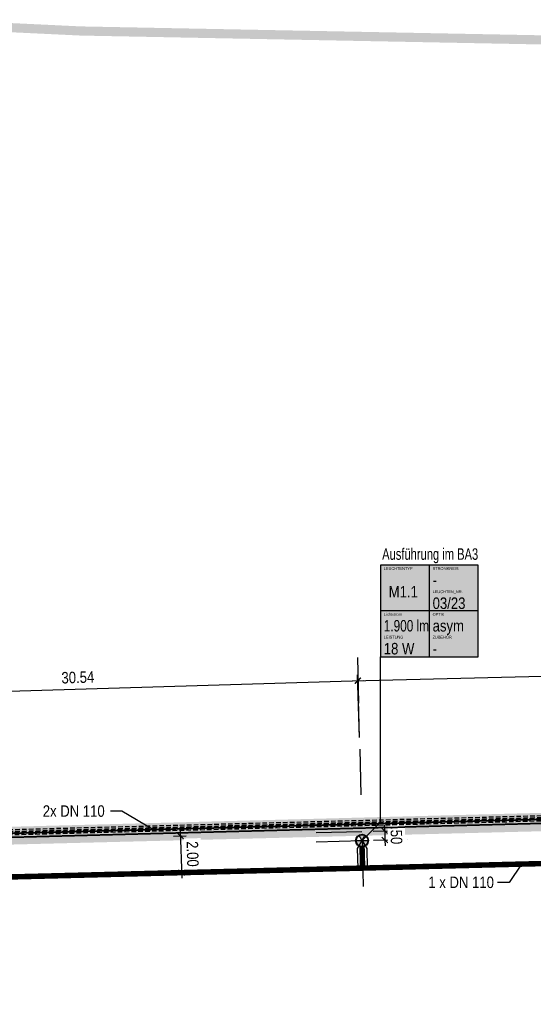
# Model space of a CAD drawing. Header units: metres. Extents: x 32339189 to 32339744, y 5702369 to 5702760.
# Tile 24 of 48: x 32339388 to 32339416, y 5702586 to 5702640. Entities that reach past the tile are written whole.
import ezdxf
from ezdxf import colors
from ezdxf.entities.mleader import LeaderData, LeaderLine
from ezdxf.enums import TextEntityAlignment as Align
from ezdxf.math import Vec2, Vec3

# ---------------------------------------------------------------- set-up
doc = ezdxf.new("R2010")
doc.units = ezdxf.units.M
doc.header["$MEASUREMENT"] = 0
doc.linetypes.add('19', pattern=[0.5, 0.25, -0.25])
doc.linetypes.add('DASHED2', pattern=[0.375, 0.25, -0.125])
for name, color, linetype in [('LRS-Kabel', 5, 'Continuous'), ('LRS_Bauabschnitte', 10, 'Continuous'), ('LRS_BEL_M1.1_Seidenweberleuchte', 10, 'Continuous'), ('LRS_BM', 7, 'Continuous'), ('LRS_Kodierungsfahne_M1.1', 41, 'Continuous'), ('LRS_Kodierungsfahnen', 7, 'Continuous')]:
    doc.layers.add(name, color=color, linetype=linetype)
doc.layers.add('LRS-Trasse und Kabelzugschächte', color=252, linetype='Continuous', lineweight=25)
doc.styles.add('lrs-1_0250', font='ARIALN.TTF', dxfattribs={"height": 0.625})
doc.styles.add('lrs-txt', font='ARIALN.TTF', dxfattribs={"height": 1})
doc.dimstyles.new('lrs_1_0250', dxfattribs={"dimtxt": 0.625, "dimasz": 0.3125, "dimexe": 0.3125, "dimexo": 0.625, "dimgap": 0.3125, "dimtad": 1, "dimzin": 5, "dimdsep": 46, "dimtxsty": 'lrs-1_0250', "dimblk1": 'OBLIQUE', "dimblk2": 'OBLIQUE', "dimsah": 1, "dimcen": -0.3125, "dimdle": 0.3125, "dimclrd": 256, "dimclre": 256, "dimclrt": 256, "dimadec": 0, "dimazin": 0, "dimtfac": 1, "dimtix": 1, "dimtmove": 2, "dimatfit": 3, "dimldrblk": 'OBLIQUE', "dimfxl": 1, "dimtolj": 1, "dimtzin": 5, "dimlwd": -1, "dimlwe": -1, "dimarcsym": 0})

# ---------------------------------------------------------------- blocks, each defined once
blk = doc.blocks.new('_OBLIQUE')
at = {"color": 0, "linetype": 'ByBlock'}
blk.add_line((-0.5, -0.5), (0.5, 0.5), dxfattribs=at)
blk = doc.blocks.new('*D37')
at = {"layer": 'DEFPOINTS', "color": 0}
for p in [(32339406.174, 5702603.758), (32339406.284, 5702600.025), (32339375.758, 5702599.122)]:
    blk.add_point(p, dxfattribs=at)
at = {"layer": 'LRS_BM'}
for p, q in [((32339375.335, 5702602.846), (32339406.486, 5702603.767)), ((32339406.265, 5702600.649), (32339406.164, 5702604.07)), ((32339375.74, 5702599.747), (32339375.638, 5702603.168))]:
    blk.add_line(p, q, dxfattribs=at)
at = {"layer": 'LRS_BM', "xscale": 0.3125, "yscale": 0.3125, "zscale": 0.3125}
for p, rotation in [((32339406.174, 5702603.758), 1.693007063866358), ((32339375.648, 5702602.856), 181.6930070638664)]:
    blk.add_blockref('_OBLIQUE', p, dxfattribs=dict(at, rotation=rotation))
at = {"layer": 'LRS_BM', "insert": (32339390.892, 5702603.938), "char_height": 0.625, "attachment_point": 5, "rotation": 1.693, "style": 'lrs-1_0250', "bg_fill": 3, "box_fill_scale": 1.25, "bg_fill_color": 257, "bg_fill_transparency": 0}
blk.add_mtext('\\A1;30.54', dxfattribs=at)
blk = doc.blocks.new('*D38')
at = {"layer": 'DEFPOINTS', "color": 0}
for p in [(32339406.397, 5702595.528), (32339406.41, 5702595.028)]:
    blk.add_point(p, dxfattribs=at)
at = {"layer": 'LRS_BM'}
for p, q in [((32339407.022, 5702595.544), (32339407.959, 5702595.567)), ((32339407.647, 5702595.56), (32339407.639, 5702595.872)), ((32339407.647, 5702595.56), (32339407.659, 5702595.06)), ((32339407.034, 5702595.044), (32339407.972, 5702595.068)), ((32339407.659, 5702595.06), (32339407.667, 5702594.747))]:
    blk.add_line(p, q, dxfattribs=at)
at = {"layer": 'LRS_BM', "xscale": 0.3125, "yscale": 0.3125, "zscale": 0.3125}
for p, rotation in [((32339407.647, 5702595.56), 271.4396356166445), ((32339407.659, 5702595.06), 91.43963561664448)]:
    blk.add_blockref('_OBLIQUE', p, dxfattribs=dict(at, rotation=rotation))
at = {"layer": 'LRS_BM', "insert": (32339408.284, 5702595.326), "char_height": 0.625, "attachment_point": 5, "rotation": 271.4396, "style": 'lrs-1_0250', "bg_fill": 3, "box_fill_scale": 1.25, "bg_fill_color": 257, "bg_fill_transparency": 0}
blk.add_mtext('\\A1;.50', dxfattribs=at)
at = {"layer": 'DEFPOINTS', "color": 0}
blk.add_point((32339407.659, 5702595.06), dxfattribs=at)
blk = doc.blocks.new('*D39')
at = {"layer": 'DEFPOINTS', "color": 0}
for p in [(32339436.181, 5702604.512), (32339436.275, 5702600.778), (32339406.284, 5702600.025)]:
    blk.add_point(p, dxfattribs=at)
at = {"layer": 'LRS_BM'}
for p, q in [((32339436.259, 5702601.403), (32339436.173, 5702604.824)), ((32339405.878, 5702603.75), (32339436.493, 5702604.52)), ((32339406.268, 5702600.649), (32339406.182, 5702604.071))]:
    blk.add_line(p, q, dxfattribs=at)
at = {"layer": 'LRS_BM', "xscale": 0.3125, "yscale": 0.3125, "zscale": 0.3125}
for p, rotation in [((32339436.181, 5702604.512), 1.439635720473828), ((32339406.19, 5702603.758), 181.4396357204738)]:
    blk.add_blockref('_OBLIQUE', p, dxfattribs=dict(at, rotation=rotation))
at = {"layer": 'LRS_BM', "insert": (32339421.17, 5702604.766), "char_height": 0.625, "attachment_point": 5, "rotation": 1.4396, "style": 'lrs-1_0250', "bg_fill": 3, "box_fill_scale": 1.25, "bg_fill_color": 257, "bg_fill_transparency": 0}
blk.add_mtext('\\A1;30.00', dxfattribs=at)
blk = doc.blocks.new('LRS_LF_1_250')
blk.add_hatch(color=256).paths.add_polyline_path([(0, 0), (5.333, 0), (5.333, 5), (0, 5)])
at = {"color": 7}
for p, q in [((2.667, 5), (2.667, 0)), ((5.333, 2.5), (0, 2.5))]:
    blk.add_line(p, q, dxfattribs=at)
blk.add_lwpolyline([(0, 0), (5.333, 0), (5.333, 5), (0, 5)], close=True, dxfattribs=at)
at = {"color": 7, "style": 'lrs-txt'}
for tag, height, p in [('LEUCHTENTYP', 0.156, (0.187, 4.812)), ('STROMKREIS', 0.156, (2.854, 4.812)), ('F1', 0.625, (2.854, 4.188)), ('LEUCHTEN_NR.', 0.156, (2.854, 3.546)), ('00/00', 0.625, (2.854, 2.919)), ('LAMPEN', 0.156, (0.187, 2.312)), ('OPTIK', 0.156, (2.854, 2.312)), ('-', 0.625, (0.187, 1.688)), ('-', 0.625, (2.854, 1.688)), ('LEISTUNG', 0.156, (0.187, 1.062)), ('ZUBEHÖR', 0.156, (2.854, 1.062)), ('-W', 0.625, (0.187, 0.438)), ('-', 0.625, (2.854, 0.438))]:
    blk.add_attdef(tag, text='', height=height, dxfattribs=at).set_placement(p, align=Align.MIDDLE_LEFT)
blk.add_attdef('TYP', text='', height=0.625, dxfattribs=at).set_placement((1.253, 3.543), align=Align.MIDDLE_CENTER)
blk = doc.blocks.new('_None')
blk = doc.blocks.new('LRS_Leuchte_01_1_250')
h = blk.add_hatch(color=256)
h.paths.add_polyline_path([(-0.5, 0, 1), (0.5, 0, 1)])
h.paths.add_polyline_path([(0.45, 0, -1), (-0.45, 0, -1)], flags=16)
h.paths.add_polyline_path([(0, 0), (0.225, 0.39, 0.267949), (-0.225, 0.39)], flags=16)
h.paths.add_polyline_path([(0, 0), (-0.45, 0, 0.267949), (-0.225, -0.39)], flags=0)
h.paths.add_polyline_path([(0.225, -0.39, 0.267949), (0.45, 0), (0, 0)], flags=16)
for p, q in [((-0.45, 0), (0.45, 0)), ((-0.225, -0.39), (0.225, 0.39)), ((0.225, -0.39), (-0.225, 0.39))]:
    blk.add_line(p, q)
for radius in [0.5, 0.45]:
    blk.add_circle((0, 0), radius)
blk = doc.blocks.new('*D105')
at = {"layer": 'DEFPOINTS', "color": 0}
for p in [(32339395.496, 5702595.254), (32339395.554, 5702593.254)]:
    blk.add_point(p, dxfattribs=at)
at = {"layer": 'LRS_BM'}
for p, q in [((32339396.487, 5702595.595), (32339396.562, 5702592.971)), ((32339396.121, 5702595.272), (32339396.808, 5702595.292)), ((32339396.178, 5702593.272), (32339396.866, 5702593.292))]:
    blk.add_line(p, q, dxfattribs=at)
at = {"layer": 'LRS_BM', "xscale": 0.3125, "yscale": 0.3125, "zscale": 0.3125}
for p, rotation in [((32339396.496, 5702595.283), 91.6535768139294), ((32339396.553, 5702593.283), 271.6535768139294)]:
    blk.add_blockref('_OBLIQUE', p, dxfattribs=dict(at, rotation=rotation))
at = {"layer": 'LRS_BM', "insert": (32339397.156, 5702594.301), "char_height": 0.625, "attachment_point": 5, "rotation": 271.6536, "style": 'lrs-1_0250', "bg_fill": 3, "box_fill_scale": 1.25, "bg_fill_color": 257, "bg_fill_transparency": 0}
blk.add_mtext('\\A1;2.00', dxfattribs=at)
at = {"layer": 'DEFPOINTS', "color": 0}
blk.add_point((32339396.553, 5702593.283), dxfattribs=at)

msp = doc.modelspace()

# ---------------------------------------------------------------- linework, layer by layer
at = {"layer": 'LRS-Trasse und Kabelzugschächte'}
for points, const_width in [([(32339431.802, 5702596.614), (32339430.803, 5702596.576), (32339384.483, 5702595.362), (32339368.313, 5702594.212), (32339367.318, 5702594.114)], 0.7), ([(32339436.502, 5702596.532), (32339436.113, 5702594.268), (32339421.269, 5702593.901), (32339410.913, 5702593.641), (32339394.811, 5702593.236), (32339388.196, 5702593.07), (32339384.959, 5702592.989), (32339384.84, 5702592.938), (32339384.08, 5702592.612), (32339382.559, 5702591.961), (32339381.039, 5702591.31), (32339380.658, 5702591.147), (32339380.58, 5702591.113), (32339380.557, 5702591.102), (32339380.371, 5702591.012), (32339379.627, 5702590.65), (32339378.972, 5702590.331)], 0.3)]:
    msp.add_lwpolyline(points, dxfattribs=dict(at, const_width=const_width))
at = {"layer": 'LRS_Bauabschnitte', "color": 242, "linetype": '19', "ltscale": 20, "true_color": 0xcd2027, "const_width": 0.5}
for points in [[(32339383.619, 5702639.579), (32339391.05, 5702639.224), (32339430.118, 5702638.47), (32339429.337, 5702618.341), (32339435.331, 5702600.209), (32339435.36, 5702596.276), (32339384.529, 5702594.994, 0.096346)], [(32339384.529, 5702594.994), (32339435.36, 5702596.271), (32339484.532, 5702597.506), (32339505.879, 5702598.041), (32339504.824, 5702597.773, 0.014634), (32339497.738, 5702595.667, 0.027349), (32339485.468, 5702590.884, 0.042885), (32339454.246, 5702572.787, -0.06248), (32339468.725, 5702576.367), (32339470.236, 5702576.522, -0.065547), (32339486.438, 5702575.871), (32339486.233, 5702562.973), (32339484.22, 5702521.07), (32339400.457, 5702524.615), (32339397.767, 5702520.682), (32339397.618, 5702516.676), (32339390.638, 5702516.972), (32339390.324, 5702509.543), (32339388.225, 5702509.619), (32339388.136, 5702507.621), (32339353.964, 5702509.139)]]:
    msp.add_lwpolyline(points, format="xyb", dxfattribs=at)
at = {"layer": 'LRS_BM', "linetype": '19', "ltscale": 10}
msp.add_line((32339406.158, 5702605.024), (32339406.472, 5702592.529), dxfattribs=at)

# ---------------------------------------------------------------- next in the draw order: dimensions: what is measured, and where the dimension line sits
at = {"layer": 'LRS_BM'}
for p1, p2, distance, override, picture, middle in [((32339375.758, 5702599.122), (32339406.284, 5702600.025), 3.735, {"dimtfill": 1}, '*D37', (32339390.892, 5702603.938)), ((32339406.397, 5702595.528), (32339406.41, 5702595.028), 1.25, {"dimtad": 1, "dimtfill": 1}, '*D38', (32339408.284, 5702595.326))]:
    dim = msp.add_aligned_dim(p1=p1, p2=p2, distance=distance, dimstyle='lrs_1_0250', override=override, dxfattribs=at)
    dim.commit()
    dim.dimension.update_dxf_attribs({"geometry": picture, "text_midpoint": middle})

# ---------------------------------------------------------------- next in the draw order: linework, layer by layer
at = {"layer": 'LRS-Trasse und Kabelzugschächte', "const_width": 0.3}
msp.add_lwpolyline([(32339406.41, 5702594.681), (32339406.438, 5702593.669)], dxfattribs=at)
at = {"layer": 'LRS_BM', "linetype": '19', "ltscale": 10}
for p, q in [((32339403.898, 5702595.465), (32339408.896, 5702595.591)), ((32339403.91, 5702594.966), (32339408.909, 5702595.091))]:
    msp.add_line(p, q, dxfattribs=at)

# ---------------------------------------------------------------- next in the draw order: block references
at = {"layer": 'LRS_BEL_M1.1_Seidenweberleuchte', "xscale": 0.7000000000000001, "yscale": 0.7000000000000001, "zscale": 0.7000000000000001}
msp.add_blockref('LRS_Leuchte_01_1_250', (32339406.409, 5702595.028), dxfattribs=at)

# ---------------------------------------------------------------- next in the draw order: dimensions: what is measured, and where the dimension line sits
at = {"layer": 'LRS_BM'}
dim = msp.add_aligned_dim(p1=(32339406.284, 5702600.025), p2=(32339436.275, 5702600.778), distance=3.735, dimstyle='lrs_1_0250', override={"dimtfill": 1}, dxfattribs=at)
dim.commit()
dim.dimension.update_dxf_attribs({"geometry": '*D39', "text_midpoint": (32339421.17, 5702604.766)})

# ---------------------------------------------------------------- next in the draw order: linework, layer by layer
at = {"layer": 'LRS-Kabel', "color": 230, "linetype": 'DASHED2'}
for points in [[(32339324.598, 5702592.504), (32339327.597, 5702591.276), (32339345.346, 5702591.135, -0.046311), (32339365.511, 5702594.136), (32339366.9, 5702594.273), (32339368.296, 5702594.411), (32339384.473, 5702595.562), (32339430.796, 5702596.776), (32339431.975, 5702596.821), (32339432.141, 5702596.895), (32339432.118, 5702597.512), (32339428.837, 5702601.785), (32339429.085, 5702602.219)], [(32339324.56, 5702592.412), (32339327.577, 5702591.176), (32339345.358, 5702591.035, -0.046344), (32339365.519, 5702594.036), (32339366.91, 5702594.174), (32339368.305, 5702594.312), (32339384.478, 5702595.462), (32339430.799, 5702596.676), (32339431.998, 5702596.721), (32339432.244, 5702596.831), (32339432.217, 5702597.548), (32339429.683, 5702600.848), (32339430.13, 5702601.628)]]:
    msp.add_lwpolyline(points, format="xyb", dxfattribs=at)
at = {"layer": 'LRS_Kodierungsfahne_M1.1', "color": 7}
msp.add_lwpolyline([(32339406.409, 5702595.028), (32339407.409, 5702596.028), (32339407.409, 5702605.069)], dxfattribs=at)

# ---------------------------------------------------------------- next in the draw order: block references
at = {"layer": 'LRS_Kodierungsfahne_M1.1'}
ref = msp.add_blockref('LRS_LF_1_250', (32339407.409, 5702605.069), dxfattribs=at)
ref.add_attrib('00/00', '03/23', dxfattribs={"layer": 'LRS_Kodierungsfahnen', "height": 0.625, "style": 'lrs-txt'}).set_placement((32339410.264, 5702607.988), align=Align.MIDDLE_LEFT)
ref.add_attrib('LEUCHTEN_NR.', 'LEUCHTEN_NR.', dxfattribs={"layer": 'LRS_Kodierungsfahnen', "height": 0.15625, "style": 'lrs-txt'}).set_placement((32339410.264, 5702608.615), align=Align.MIDDLE_LEFT)
ref.add_attrib('-', '-', dxfattribs={"layer": 'LRS_Kodierungsfahnen', "height": 0.625, "style": 'lrs-txt'}).set_placement((32339410.264, 5702605.506), align=Align.MIDDLE_LEFT)
ref.add_attrib('ZUBEHÖR', 'ZUBEHÖR', dxfattribs={"layer": 'LRS_Kodierungsfahnen', "height": 0.1562, "style": 'lrs-txt'}).set_placement((32339410.264, 5702606.131), align=Align.MIDDLE_LEFT)
ref.add_attrib('-W', '18 W', dxfattribs={"layer": 'LRS_Kodierungsfahnen', "height": 0.625, "style": 'lrs-txt'}).set_placement((32339407.597, 5702605.506), align=Align.MIDDLE_LEFT)
ref.add_attrib('LEISTUNG', 'LEISTUNG', dxfattribs={"layer": 'LRS_Kodierungsfahnen', "height": 0.1562, "style": 'lrs-txt'}).set_placement((32339407.597, 5702606.131), align=Align.MIDDLE_LEFT)
ref.add_attrib('-', '1.900 lm', dxfattribs={"layer": 'LRS_Kodierungsfahnen', "height": 0.625, "style": 'lrs-txt', "width": 0.9}).set_placement((32339407.597, 5702606.756), align=Align.MIDDLE_LEFT)
ref.add_attrib('LAMPEN', 'Lichtstrom', dxfattribs={"layer": 'LRS_Kodierungsfahnen', "height": 0.1562, "style": 'lrs-txt'}).set_placement((32339407.597, 5702607.381), align=Align.MIDDLE_LEFT)
ref.add_attrib('-', 'asym', dxfattribs={"layer": 'LRS_Kodierungsfahnen', "height": 0.625, "style": 'lrs-txt'}).set_placement((32339410.264, 5702606.756), align=Align.MIDDLE_LEFT)
ref.add_attrib('OPTIK', 'OPTIK', dxfattribs={"layer": 'LRS_Kodierungsfahnen', "height": 0.1562, "style": 'lrs-txt'}).set_placement((32339410.264, 5702607.381), align=Align.MIDDLE_LEFT)
ref.add_attrib('F1', '-', dxfattribs={"layer": 'LRS_Kodierungsfahnen', "height": 0.625, "style": 'lrs-txt'}).set_placement((32339410.264, 5702609.256), align=Align.MIDDLE_LEFT)
ref.add_attrib('STROMKREIS', 'STROMKREIS', dxfattribs={"layer": 'LRS_Kodierungsfahnen', "height": 0.1562, "style": 'lrs-txt'}).set_placement((32339410.264, 5702609.881), align=Align.MIDDLE_LEFT)
ref.add_attrib('TYP', 'M1.1', dxfattribs={"layer": 'LRS_Kodierungsfahnen', "height": 0.625, "style": 'lrs-txt'}).set_placement((32339408.662, 5702608.612), align=Align.MIDDLE_CENTER)
ref.add_attrib('LEUCHTENTYP', 'LEUCHTENTYP', dxfattribs={"layer": 'LRS_Kodierungsfahnen', "height": 0.15625, "style": 'lrs-txt'}).set_placement((32339407.597, 5702609.881), align=Align.MIDDLE_LEFT)

# ---------------------------------------------------------------- next in the draw order: texts
at = {"layer": 'LRS_Kodierungsfahne_M1.1', "color": 7, "insert": (32339407.509, 5702610.169), "char_height": 0.625, "attachment_point": 7, "style": 'lrs-1_0250', "bg_fill": 3, "box_fill_scale": 1.1, "bg_fill_color": 257, "bg_fill_transparency": 0}
msp.add_mtext('{\\W0.85;Ausführung im BA3}', dxfattribs=at)

# ---------------------------------------------------------------- next in the draw order: dimensions: what is measured, and where the dimension line sits
at = {"layer": 'LRS_BM'}
dim = msp.add_aligned_dim(p1=(32339395.496, 5702595.254), p2=(32339395.554, 5702593.254), distance=1, dimstyle='lrs_1_0250', override={"dimtad": 1, "dimtfill": 1}, dxfattribs=at)
dim.commit()
dim.dimension.update_dxf_attribs({"geometry": '*D105', "text_midpoint": (32339397.156, 5702594.301)})

# ---------------------------------------------------------------- next in the draw order: leaders
at = {"layer": 'LRS-Trasse und Kabelzugschächte', "color": 7}
ml = msp.add_multileader_mtext('Standard', dxfattribs=at)
ml.set_content('2x DN 110', color=7, style='lrs-1_0250')
ml.set_leader_properties(color=256, linetype='ByLayer', lineweight=30)
ml.set_arrow_properties(name='NONE')
ml.build(insert=Vec2(0, 0))
ml.multileader.update_dxf_attribs({"dogleg_length": 0.625, "arrow_head_size": 0.625})
ctx = ml.context
ctx.base_point, ctx.char_height, ctx.arrow_head_size, ctx.landing_gap_size, ctx.plane_origin = Vec3(32339388.719, 5702596.638), 0.625, 0.625, 0.312, Vec3(32339394.984, 5702595.638)
ctx.text_align_type = 2
notes = []
notes.append((ctx, [(0, (1, 1, 0), (32339393.296, 5702596.638), (-1, 0), 0.625, [(0, [(32339394.984, 5702595.638)], 256, [])])]))
ctx.mtext.insert, ctx.mtext.alignment = Vec3(32339392.359, 5702596.955), 3
ctx.mtext.has_bg_fill, ctx.mtext.bg_color, ctx.mtext.bg_scale_factor, ctx.mtext.bg_transparency, ctx.mtext.use_window_bg_color = 1, -1027028792, 1.5, 0, 1
ml = msp.add_multileader_mtext('Standard', dxfattribs=at)
ml.set_content('1 x DN 110', color=7, style='lrs-1_0250')
ml.set_leader_properties(color=256, linetype='ByLayer', lineweight=30)
ml.set_arrow_properties(name='NONE')
ml.build(insert=Vec2(0, 0))
ml.multileader.update_dxf_attribs({"dogleg_length": 0.625, "arrow_head_size": 0.625})
ctx = ml.context
ctx.base_point, ctx.char_height, ctx.arrow_head_size, ctx.landing_gap_size, ctx.plane_origin = Vec3(32339409.718, 5702592.747), 0.625, 0.625, 0.312, Vec3(32339414.462, 5702590.319)
notes.append((ctx, [(0, (1, 1, 0), (32339414.437, 5702592.747), (-1, 0), 0.625, [(0, [(32339415.125, 5702593.747)], 256, [])])]))
ctx.mtext.insert = Vec3(32339410.03, 5702593.065)
ctx.mtext.has_bg_fill, ctx.mtext.bg_color, ctx.mtext.bg_scale_factor, ctx.mtext.bg_transparency, ctx.mtext.use_window_bg_color = 1, -1027028792, 1.5, 0, 1
for ctx, leaders in notes:
    for number, flags, end, landing, length, lines in leaders:
        leader = LeaderData()
        leader.index, (leader.has_last_leader_line, leader.has_dogleg_vector, leader.attachment_direction) = number, flags
        leader.last_leader_point, leader.dogleg_vector, leader.dogleg_length = Vec3(end), Vec3(landing), length
        for number, points, colour, breaks in lines:
            line = LeaderLine()
            line.index, line.vertices, line.color, line.breaks = number, Vec3.list(points), colors.encode_raw_color(colour), breaks
            leader.lines.append(line)
        ctx.leaders.append(leader)

# ---------------------------------------------------------------- next in the draw order: linework, layer by layer
at = {"layer": 'LRS-Kabel', "color": 6}
for points in [[(32339435.375, 5702596.742), (32339433.6, 5702596.695), (32339432.403, 5702596.649), (32339432.005, 5702596.584), (32339430.804, 5702596.538), (32339384.485, 5702595.325), (32339368.316, 5702594.175), (32339366.924, 5702594.037), (32339365.53, 5702593.899, 0.04639), (32339345.374, 5702590.897), (32339327.549, 5702591.038), (32339324.509, 5702592.284)], [(32339432.086, 5702595.724), (32339432.063, 5702596.327), (32339430.785, 5702596.318), (32339384.47, 5702595.105), (32339368.33, 5702593.935), (32339366.941, 5702593.797), (32339365.55, 5702593.633, 0.047614), (32339345.395, 5702590.671), (32339327.486, 5702590.813), (32339324.416, 5702592.066)]]:
    msp.add_lwpolyline(points, format="xyb", dxfattribs=at)
at = {"layer": 'LRS-Kabel'}
msp.add_lwpolyline([(32339435.374, 5702596.78), (32339433.599, 5702596.732), (32339432.399, 5702596.687), (32339432.002, 5702596.621), (32339430.803, 5702596.576), (32339384.483, 5702595.362), (32339368.313, 5702594.212), (32339366.92, 5702594.074), (32339365.527, 5702593.937, 0.046377), (32339345.369, 5702590.935), (32339327.557, 5702591.076), (32339324.523, 5702592.319)], format="xyb", dxfattribs=at)
at = {"layer": 'LRS-Kabel', "linetype": 'DASHED2'}
msp.add_lwpolyline([(32339435.373, 5702596.817), (32339433.598, 5702596.77), (32339432.396, 5702596.724), (32339431.998, 5702596.659), (32339430.801, 5702596.613), (32339384.481, 5702595.4), (32339368.31, 5702594.25), (32339366.916, 5702594.112), (32339365.524, 5702593.974, 0.046365), (32339345.365, 5702590.972), (32339327.565, 5702591.113), (32339324.537, 5702592.353)], format="xyb", dxfattribs=at)
at = {"layer": 'LRS-Kabel', "color": 4}
msp.add_lwpolyline([(32339324.448, 5702592.133), (32339327.517, 5702590.876), (32339345.393, 5702590.735, -0.046444), (32339365.542, 5702593.737), (32339366.94, 5702593.875), (32339368.33, 5702594.013), (32339384.492, 5702595.163), (32339430.809, 5702596.376), (32339432.009, 5702596.422), (32339432.407, 5702596.487), (32339433.605, 5702596.532), (32339435.374, 5702596.573)], format="xyb", dxfattribs=at)
at = {"layer": 'LRS-Kabel', "color": 230, "linetype": 'DASHED2'}
msp.add_lwpolyline([(32339432.186, 5702595.728), (32339432.155, 5702596.528), (32339430.806, 5702596.476), (32339384.488, 5702595.263), (32339368.322, 5702594.113), (32339366.93, 5702593.975), (32339365.534, 5702593.837, 0.046411), (32339345.381, 5702590.835), (32339327.537, 5702590.976), (32339324.485, 5702592.226)], format="xyb", dxfattribs=at)
at = {"layer": 'LRS-Kabel', "color": 4, "ltscale": 10}
msp.add_lwpolyline([(32339384.959, 5702592.989), (32339406.197, 5702593.522), (32339406.17, 5702594.589), (32339406.41, 5702595.028), (32339406.67, 5702594.602), (32339406.697, 5702593.535), (32339421.269, 5702593.901), (32339436.188, 5702594.276), (32339436.3, 5702595.284), (32339436.408, 5702595.795), (32339436.473, 5702596.289)], dxfattribs=at)

doc.saveas('drawing.dxf')
